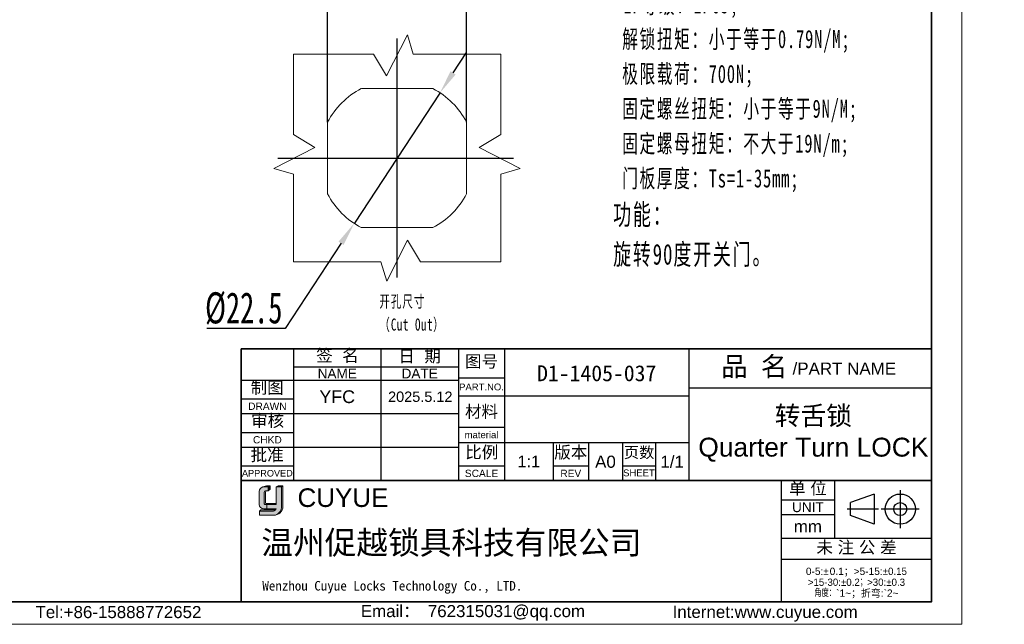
# Model space of a CAD drawing. Header units: millimetres. Extents: x 3087 to 3354, y 1301 to 1530.
# Tile 10 of 15: x 3212 to 3354, y 1301 to 1389. Entities that reach past the tile are written whole.
import ezdxf

# ---------------------------------------------------------------- set-up
doc = ezdxf.new("R2010")
doc.units = ezdxf.units.MM
doc.linetypes.add('CENTER', pattern=[10.159999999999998, 6.35, -1.27, 1.27, -1.27])
doc.linetypes.add('虚线', pattern=[2, 1, -1])
for name, color, linetype, lineweight in [('0007', 7, 'Continuous', 5), ('实线层', 7, 'Continuous', 25), ('尺寸线层', 3, 'Continuous', 18), ('粗实线层', 7, 'Continuous', 35), ('细实线层', 3, 'Continuous', 18), ('虚线层', 6, '虚线', 18)]:
    doc.layers.add(name, color=color, linetype=linetype, lineweight=lineweight)
doc.layers.add('中心线层', color=1, linetype='CENTER')
doc.styles.add('ARIAL', font='arial.ttf')
doc.styles.get("Standard").update_dxf_attribs({"font": 'arial.ttf'})
doc.styles.add('TEXTSTYLE_2', font='arial.ttf')
doc.styles.add('TEXTSTYLE_3', font='arial.ttf')
doc.styles.add('TEXTSTYLE_4', font='arial.ttf')
doc.styles.add('标准', font='txt', dxfattribs={"width": 0.667})
doc.dimstyles.new('对齐', dxfattribs={"dimtxt": 3, "dimasz": 2.5, "dimexe": 1.25, "dimexo": 0.625, "dimtad": 1, "dimdsep": 46, "dimtxsty": '标准', "dimcen": 2.5, "dimclrd": 3, "dimclre": 3, "dimclrt": 3, "dimadec": 0, "dimazin": 0, "dimtfac": 1, "dimtmove": 0, "dimatfit": 3, "dimfxl": 1, "dimarcsym": 0})
doc.dimstyles.new('标准', dxfattribs={"dimscale": 0.8, "dimtxt": 3.5, "dimasz": 4, "dimexe": 2, "dimexo": 0, "dimtad": 1, "dimdec": 1, "dimdsep": 46, "dimtxsty": '标准', "dimblk": '_CAXARROW', "dimcen": 0, "dimdle": 8, "dimazin": 2, "dimtfac": 0.707107, "dimtmove": 0, "dimatfit": 3, "dimfxl": 1, "dimtolj": 1, "dimarcsym": 1})

# ---------------------------------------------------------------- blocks, each defined once
blk = doc.blocks.new('*D15')
at = {"layer": 'Defpoints', "color": 0, "linetype": 'ByBlock', "transparency": 16777216}
for p in [(3276.228014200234, 1391.078089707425), (3256.128014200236, 1373.161909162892), (3276.228014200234, 1373.127604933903)]:
    blk.add_point(p, dxfattribs=at)
at = {"layer": '尺寸线层', "color": 3, "linetype": 'ByBlock', "lineweight": -2, "transparency": 16777216}
for p, q in [((3256.128014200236, 1373.786909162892), (3256.128014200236, 1392.328089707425)), ((3276.228014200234, 1373.752604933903), (3276.228014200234, 1392.328089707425)), ((3259.628014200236, 1391.078089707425), (3272.728014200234, 1391.078089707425))]:
    blk.add_line(p, q, dxfattribs=at)
at = {"layer": '尺寸线层', "color": 3, "linetype": 'ByBlock', "transparency": 16777216}
for points in [[(3259.628014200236, 1391.661423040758), (3259.628014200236, 1390.494756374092), (3256.128014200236, 1391.078089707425)], [(3272.728014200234, 1391.661423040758), (3272.728014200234, 1390.494756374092), (3276.228014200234, 1391.078089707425)]]:
    blk.add_solid(points, dxfattribs=at)
at = {"layer": '尺寸线层', "color": 3, "linetype": 'ByBlock', "transparency": 16777216, "insert": (3266.178014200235, 1393.976742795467), "char_height": 4.5, "width": 29.42765359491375, "attachment_point": 5, "style": '标准'}
blk.add_mtext('{\\fAMGDT|b0|i0|c134|p34;o}20.1', dxfattribs=at)
blk = doc.blocks.new('_CAXARROW')
blk.add_hatch(color=0).paths.add_polyline_path([(0, 0), (-1, 0.125), (-1, -0.125)], flags=0)
blk = doc.blocks.new('*D16')
at = {"layer": 'Defpoints', "color": 0, "linetype": 'ByBlock', "transparency": 16777216}
for p in [(3272.36085603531, 1377.9792552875), (3259.99517236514, 1359.181918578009)]:
    blk.add_point(p, dxfattribs=at)
at = {"layer": '尺寸线层', "color": 0, "linetype": 'Continuous', "lineweight": -2, "transparency": 16777216}
for p, q in [((3274.284406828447, 1380.903285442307), (3276.207957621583, 1383.827315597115)), ((3272.36085603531, 1377.9792552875), (3259.99517236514, 1359.181918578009)), ((3258.071621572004, 1356.257888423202), (3249.979024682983, 1343.95616110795)), ((3249.979024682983, 1343.95616110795), (3238.635819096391, 1343.95616110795))]:
    blk.add_line(p, q, dxfattribs=at)
at = {"layer": '尺寸线层', "color": 0, "linetype": 'ByBlock', "lineweight": -2, "transparency": 16777216, "xscale": 3.5, "yscale": 3.5, "zscale": 3.5}
for p, rotation in [((3272.36085603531, 1377.9792552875), 236.6613885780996), ((3259.99517236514, 1359.181918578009), 56.66138857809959)]:
    blk.add_blockref('_CAXARROW', p, dxfattribs=dict(at, rotation=rotation))
at = {"layer": '尺寸线层', "color": 0, "linetype": 'ByBlock', "transparency": 16777216, "insert": (3243.994921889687, 1346.83116110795), "char_height": 4.5, "width": 28.70032995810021, "attachment_point": 5, "style": '标准'}
blk.add_mtext('\\A1;%%C22.5', dxfattribs=at)

msp = doc.modelspace()

# ---------------------------------------------------------------- hatches: boundary and pattern name
at = {"layer": '实线层'}
h = msp.add_hatch(color=30, dxfattribs=at)
edge = h.paths.add_edge_path(flags=0)
edge.add_arc((3247.19072032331, 1320.249941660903), 0.2507087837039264, 103.89623382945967, 180.1196323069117, ccw=False)
edge.add_line((3247.130509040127, 1320.49331276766), (3247.5225059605, 1320.49331276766))
edge.add_line((3247.5225059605, 1320.49331276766), (3247.5225059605, 1321.029728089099))
edge.add_line((3247.5225059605, 1321.029728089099), (3246.734720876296, 1321.029728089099))
edge.add_arc((3246.981561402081, 1320.289881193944), 0.7799382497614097, 108.4506221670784, 173.4013944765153)
edge.add_line((3246.206789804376, 1320.379506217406), (3246.206789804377, 1318.485166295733))
edge.add_arc((3246.874160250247, 1318.547339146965), 0.6702602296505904, 185.3223660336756, 272.7233690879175)
edge.add_line((3246.906006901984, 1317.877835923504), (3247.325997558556, 1317.877835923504))
edge.add_line((3247.325997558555, 1317.877835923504), (3247.325997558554, 1318.485166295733))
edge.add_line((3247.325997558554, 1318.485166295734), (3247.136931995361, 1318.485166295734))
edge.add_arc((3247.121166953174, 1318.665785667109), 0.1813060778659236, 177.6597996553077, 274.98831874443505, ccw=False)
edge.add_line((3246.940012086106, 1318.673188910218), (3246.940012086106, 1320.249418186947))
h = msp.add_hatch(color=254, dxfattribs=at)
h.paths.add_polyline_path([(3247.307680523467, 1321.189277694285), (3246.734720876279, 1321.029728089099), (3247.522505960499, 1321.029728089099), (3247.79344386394, 1321.189277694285)], flags=0)
h.paths.add_polyline_path([(3248.676420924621, 1321.029728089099), (3249.443895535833, 1321.029728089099), (3249.669448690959, 1321.189277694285), (3248.959327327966, 1321.189277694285)], flags=0)
h = msp.add_hatch(color=251, dxfattribs=at)
edge = h.paths.add_edge_path(flags=0)
edge.add_line((3247.120812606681, 1318.782266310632), (3247.120812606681, 1320.24941818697))
edge.add_arc((3247.371520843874, 1320.249941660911), 0.2507087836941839, 103.89623382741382, 180.1196323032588, ccw=False)
edge.add_line((3247.311309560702, 1320.49331276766), (3247.130509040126, 1320.49331276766))
edge.add_arc((3247.190720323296, 1320.249941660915), 0.2507087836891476, 103.8962338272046, 180.1196323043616)
edge.add_line((3246.940012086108, 1320.24941818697), (3246.940012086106, 1318.673188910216))
edge.add_arc((3247.121166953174, 1318.665785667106), 0.1813060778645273, 177.6597996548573, 274.9883187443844)
edge.add_line((3247.13693199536, 1318.485166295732), (3248.676420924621, 1318.485166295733))
edge.add_line((3248.676420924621, 1318.485166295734), (3248.676420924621, 1318.637791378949))
edge.add_line((3248.676420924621, 1318.637791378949), (3247.236523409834, 1318.637791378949))
edge.add_arc((3247.26326273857, 1318.777781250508), 0.1425207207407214, 178.1966309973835, 259.1862447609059, ccw=False)
msp.add_hatch(color=251, dxfattribs=at).paths.add_polyline_path([(3247.5225059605, 1320.49331276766), (3247.79344386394, 1320.699178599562), (3247.79344386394, 1321.189277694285), (3247.5225059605, 1321.029728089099)], flags=0)
h = msp.add_hatch(color=251, dxfattribs=at)
edge = h.paths.add_edge_path(flags=0)
edge.add_line((3249.669448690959, 1321.189277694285), (3249.443895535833, 1321.029728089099))
edge.add_line((3249.443895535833, 1321.029728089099), (3249.443895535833, 1318.217074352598))
edge.add_arc((3248.170906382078, 1318.167423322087), 1.273957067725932, -71.74154242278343, 2.2336036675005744, ccw=False)
edge.add_arc((3248.358961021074, 1318.251439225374), 1.310938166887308, 279.2658368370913, 358.4978790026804)
edge.add_line((3249.669448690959, 1318.217074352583), (3249.669448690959, 1321.189277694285))
h = msp.add_hatch(color=251, dxfattribs=at)
edge = h.paths.add_edge_path(flags=0)
edge.add_line((3246.452936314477, 1317.733515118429), (3246.29156249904, 1317.555917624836))
edge.add_line((3246.29156249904, 1317.555917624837), (3248.29363142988, 1317.555917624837))
edge.add_arc((3248.220281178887, 1318.031682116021), 0.4813856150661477, 278.7644802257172, 323.8869948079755)
edge.add_line((3248.60917149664, 1317.747963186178), (3246.452936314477, 1317.733515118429))
at = {"layer": '尺寸线层'}
h = msp.add_hatch(color=179, dxfattribs=at)
edge = h.paths.add_edge_path(flags=0)
edge.add_line((3249.443895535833, 1321.029728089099), (3248.676420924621, 1321.029728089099))
edge.add_line((3248.676420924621, 1321.029728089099), (3248.676420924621, 1318.485166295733))
edge.add_line((3248.676420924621, 1318.485166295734), (3247.325997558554, 1318.485166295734))
edge.add_line((3247.325997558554, 1318.485166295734), (3247.325997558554, 1317.877835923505))
edge.add_line((3247.325997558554, 1317.877835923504), (3248.676420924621, 1317.877835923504))
edge.add_arc((3248.220281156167, 1318.03168215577), 0.4813856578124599, 278.7644821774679, 341.36184450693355, ccw=False)
edge.add_line((3248.293631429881, 1317.555917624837), (3246.29156249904, 1317.555917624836))
edge.add_line((3246.29156249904, 1317.555917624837), (3246.29156249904, 1316.940689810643))
edge.add_line((3246.29156249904, 1316.940689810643), (3248.336715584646, 1316.940689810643))
edge.add_arc((3248.35896101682, 1318.251438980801), 1.310937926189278, 269.0276957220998, 279.2658387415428)
edge.add_arc((3248.170906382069, 1318.167423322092), 1.273957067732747, 288.258457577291, 362.2336036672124)
edge.add_line((3249.443895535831, 1318.217074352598), (3249.443895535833, 1321.029728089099))

# ---------------------------------------------------------------- linework, layer by layer
at = {"color": 0, "linetype": 'Continuous'}
for p, q in [((3243.6228753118, 1340.98323612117), (3243.6228753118, 1322.194428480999)), ((3251.202205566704, 1340.981918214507), (3251.202205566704, 1321.963756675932)), ((3263.834194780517, 1340.981918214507), (3263.834194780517, 1321.963756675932)), ((3275.061976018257, 1340.998139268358), (3275.061976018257, 1321.909800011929)), ((3275.062629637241, 1340.981918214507), (3275.062629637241, 1321.963756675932)), ((3281.728859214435, 1340.998139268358), (3281.728859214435, 1321.909800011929)), ((3308.393932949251, 1340.982649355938), (3308.393932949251, 1321.894310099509)), ((3308.396391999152, 1340.998139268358), (3308.396391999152, 1321.909800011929)), ((3275.061976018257, 1336.787476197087), (3281.728859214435, 1336.787476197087)), ((3308.393932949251, 1335.368431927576), (3343.50720935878, 1335.368431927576)), ((3275.061976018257, 1334.19090063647), (3308.396391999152, 1334.19090063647)), ((3275.061976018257, 1329.699526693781), (3281.728859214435, 1329.699526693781)), ((3275.061976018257, 1327.453839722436), (3308.396391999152, 1327.453839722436)), ((3288.746630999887, 1327.453839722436), (3288.746630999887, 1321.909800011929)), ((3293.869604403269, 1327.453839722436), (3293.869604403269, 1321.909800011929)), ((3298.782044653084, 1327.453839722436), (3298.782044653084, 1321.909800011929)), ((3303.554129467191, 1327.453839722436), (3303.554129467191, 1321.909800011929)), ((3275.061976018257, 1324.085309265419), (3281.728859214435, 1324.085309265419)), ((3288.746630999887, 1324.085309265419), (3293.869604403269, 1324.085309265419)), ((3298.782044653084, 1324.085309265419), (3303.554129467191, 1324.085309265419)), ((3308.393932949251, 1321.909800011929), (3308.396391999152, 1321.909800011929)), ((3321.752185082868, 1321.963756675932), (3321.752185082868, 1304.489813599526)), ((3321.752253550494, 1321.958127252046), (3321.752253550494, 1304.414006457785)), ((3329.471802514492, 1321.958127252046), (3329.471802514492, 1313.606978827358)), ((3338.976302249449, 1320.576571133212), (3338.976302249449, 1315.080510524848)), ((3321.752253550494, 1319.151018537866), (3329.471802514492, 1319.151018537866)), ((3335.217577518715, 1320.014088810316), (3331.788360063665, 1318.772300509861)), ((3335.217577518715, 1320.014088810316), (3335.217577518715, 1315.642992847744)), ((3335.83865902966, 1317.82854082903), (3331.302942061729, 1317.82854082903)), ((3331.788360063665, 1316.884781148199), (3331.788360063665, 1318.772300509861)), ((3341.724332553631, 1317.82854082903), (3336.228271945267, 1317.82854082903)), ((3321.752253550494, 1317.045687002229), (3329.471802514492, 1317.045687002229)), ((3335.217577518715, 1315.642992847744), (3331.788360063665, 1316.884781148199)), ((3321.752253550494, 1313.606978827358), (3343.507346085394, 1313.606978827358)), ((3321.752253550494, 1310.589336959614), (3343.507346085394, 1310.589336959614))]:
    msp.add_line(p, q, dxfattribs=at)
at = {"linetype": 'Continuous'}
for p, q in [((3251.202205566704, 1338.38534265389), (3275.062629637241, 1338.385342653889)), ((3243.623012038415, 1336.490544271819), (3275.062629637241, 1336.490544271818)), ((3243.623012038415, 1333.753613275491), (3251.202205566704, 1333.753613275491)), ((3243.623012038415, 1331.648281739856), (3275.062629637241, 1331.648281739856)), ((3243.623012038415, 1328.91135074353), (3251.202205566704, 1328.91135074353)), ((3243.623012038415, 1326.806019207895), (3275.062629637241, 1326.806019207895)), ((3243.623012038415, 1324.069088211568), (3251.202205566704, 1324.069088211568))]:
    msp.add_line(p, q, dxfattribs=at)
at = {"color": 0, "linetype": 'Continuous'}
for radius in [2.18554798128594, 0.9437596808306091]:
    msp.add_circle((3338.976302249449, 1317.82854082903), radius, dxfattribs=at)
at = {"layer": '0007'}
for p, q in [((3246.734720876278, 1321.029728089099), (3247.307680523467, 1321.189277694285)), ((3246.734720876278, 1321.029728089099), (3247.5225059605, 1321.029728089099)), ((3247.13050904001, 1320.49331276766), (3247.5225059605, 1320.49331276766)), ((3247.307680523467, 1321.189277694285), (3247.79344386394, 1321.189277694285)), ((3247.5225059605, 1321.029728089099), (3247.79344386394, 1321.189277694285)), ((3247.5225059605, 1320.49331276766), (3247.5225059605, 1321.029728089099)), ((3247.5225059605, 1320.49331276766), (3247.79344386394, 1320.699178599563)), ((3247.79344386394, 1320.699178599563), (3247.79344386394, 1321.189277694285)), ((3248.676420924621, 1321.029728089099), (3248.959327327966, 1321.189277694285)), ((3248.676420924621, 1321.029728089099), (3249.443895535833, 1321.029728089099)), ((3248.676420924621, 1318.485166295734), (3248.676420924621, 1321.029728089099)), ((3248.959327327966, 1321.189277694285), (3249.669448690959, 1321.189277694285)), ((3249.443895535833, 1321.029728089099), (3249.669448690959, 1321.189277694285)), ((3249.443895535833, 1321.029728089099), (3249.443895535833, 1318.217074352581)), ((3249.669448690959, 1321.189277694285), (3249.669448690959, 1318.217074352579)), ((3246.206789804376, 1318.485166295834), (3246.206789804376, 1320.37950621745)), ((3246.940012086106, 1318.673188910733), (3246.940012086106, 1320.249418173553)), ((3247.120812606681, 1318.782266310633), (3247.120812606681, 1320.249418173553)), ((3246.29156249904, 1317.555917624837), (3246.452936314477, 1317.73351511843)), ((3246.452936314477, 1317.73351511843), (3248.609171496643, 1317.74796318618)), ((3246.906006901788, 1317.877835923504), (3248.676420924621, 1317.877835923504)), ((3247.136931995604, 1318.485166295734), (3248.676420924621, 1318.485166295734)), ((3247.236523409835, 1318.637791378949), (3248.676420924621, 1318.637791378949)), ((3247.325997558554, 1318.485166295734), (3247.325997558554, 1317.877835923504)), ((3246.29156249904, 1316.940689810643), (3246.29156249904, 1317.555917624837)), ((3246.29156249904, 1317.555917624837), (3248.293631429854, 1317.555917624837)), ((3246.29156249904, 1316.940689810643), (3248.336715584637, 1316.940689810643))]:
    msp.add_line(p, q, dxfattribs=at)
for centre, radius, start, end in [((3246.981561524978, 1320.289881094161), 0.7799383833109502, 108.4506284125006, 173.401388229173), ((3247.190720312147, 1320.249941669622), 0.2507087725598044, 103.8962318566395, 180.1196373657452), ((3247.371520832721, 1320.249941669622), 0.2507087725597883, 103.8962318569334, 180.1196373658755), ((3246.874160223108, 1318.547339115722), 0.6702601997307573, 185.3223635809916, 272.7233715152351), ((3247.121166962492, 1318.665785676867), 0.1813060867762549, 177.6598026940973, 274.9883156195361), ((3247.263262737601, 1318.777781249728), 0.1425207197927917, 178.1966306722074, 259.1862450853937), ((3248.220281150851, 1318.03168216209), 0.4813856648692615, 278.7644826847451, 341.3618439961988), ((3248.358960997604, 1318.251439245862), 1.310938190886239, 269.0276967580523, 358.497878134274), ((3248.17090656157, 1318.167423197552), 1.273956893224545, 288.2424993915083, 2.233609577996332)]:
    msp.add_arc(centre, radius, start, end, dxfattribs=at)
at = {"layer": '中心线层', "linetype": 'ByBlock'}
for p, q in [((3266.178014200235, 1351.311540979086), (3266.178014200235, 1385.849632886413)), ((3248.908968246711, 1368.580586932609), (3283.008176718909, 1368.580586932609))]:
    msp.add_line(p, q, dxfattribs=at)
at = {"layer": '粗实线层'}
for p, q in [((3243.623012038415, 1321.963756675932), (3321.752185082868, 1321.963756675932)), ((3321.752253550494, 1321.958127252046), (3343.507346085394, 1321.958127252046))]:
    msp.add_line(p, q, dxfattribs=at)
msp.add_lwpolyline([(3102.995880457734, 1481.007536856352), (3343.507346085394, 1481.007536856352), (3343.507346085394, 1304.431501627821), (3102.995880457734, 1304.431501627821)], close=True, dxfattribs=at)
msp.add_lwpolyline([(3343.50720935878, 1340.982649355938), (3304.553932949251, 1340.982649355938), (3243.623012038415, 1340.981918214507), (3243.623012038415, 1304.414006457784)], dxfattribs=at)
at = {"layer": '细实线层'}
msp.add_lwpolyline([(3087.358675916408, 1485.393644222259), (3347.8934534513, 1485.393644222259), (3347.8934534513, 1301.177134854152), (3087.358675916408, 1301.177134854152)], close=True, dxfattribs=at)
at = {"layer": '虚线层', "linetype": 'ByBlock'}
for p, q in [((3264.666116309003, 1380.461707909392), (3267.672376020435, 1386.395115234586)), ((3267.672376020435, 1386.395115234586), (3268.519467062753, 1383.580586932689)), ((3251.17801420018, 1383.58058693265), (3262.76742545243, 1383.58058693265)), ((3251.178014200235, 1371.991175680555), (3251.178014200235, 1383.580586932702)), ((3262.76742545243, 1383.58058693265), (3264.666116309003, 1380.461707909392)), ((3281.178014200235, 1383.58058693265), (3268.519467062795, 1383.58058693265)), ((3281.178014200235, 1371.991175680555), (3281.178014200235, 1383.58058693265)), ((3261.024132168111, 1378.630586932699), (3271.331896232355, 1378.630586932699)), ((3256.128014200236, 1363.426704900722), (3256.128014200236, 1373.768071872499)), ((3276.228014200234, 1363.42670490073), (3276.228014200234, 1373.768071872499)), ((3251.178014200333, 1371.991175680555), (3254.296893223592, 1370.092484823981)), ((3281.178014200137, 1371.991175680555), (3278.059135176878, 1370.092484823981)), ((3254.296893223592, 1370.092484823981), (3248.363485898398, 1367.086225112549)), ((3278.059135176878, 1370.092484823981), (3283.992542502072, 1367.086225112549)), ((3248.363485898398, 1367.086225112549), (3251.178014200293, 1366.239134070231)), ((3251.178014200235, 1353.580586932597), (3251.178014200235, 1366.239134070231)), ((3283.992542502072, 1367.086225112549), (3281.178014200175, 1366.239134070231)), ((3281.178014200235, 1353.580586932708), (3281.178014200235, 1366.239134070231)), ((3260.990529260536, 1358.530586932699), (3271.331896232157, 1358.530586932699)), ((3267.689912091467, 1356.699465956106), (3264.683652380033, 1350.766058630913)), ((3269.58860294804, 1353.580586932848), (3267.689912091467, 1356.699465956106)), ((3251.178014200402, 1353.58058693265), (3263.836561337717, 1353.58058693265)), ((3264.683652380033, 1350.766058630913), (3263.836561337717, 1353.580586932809)), ((3269.588602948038, 1353.58058693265), (3281.178014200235, 1353.58058693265))]:
    msp.add_line(p, q, dxfattribs=at)
for centre, radius, start, end in [((3266.178014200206, 1368.580586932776), 11.29999999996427, 117.2660444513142, 152.7339555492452), ((3266.178014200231, 1368.580586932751), 11.30000000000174, 27.26604445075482, 62.73395554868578), ((3266.178014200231, 1368.580586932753), 11.29999999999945, 207.2660444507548, 242.7339555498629), ((3266.178014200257, 1368.58058693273), 11.29999999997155, 297.2660444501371, 332.7339555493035)]:
    msp.add_arc(centre, radius, start, end, dxfattribs=at)

# ---------------------------------------------------------------- texts
at = {"color": 0, "linetype": 'Continuous', "attachment_point": 2, "line_spacing_factor": 0.8999999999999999}
for s, insert, char_height, width, style in [('签  名', (3257.547251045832, 1340.916504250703), 1.754442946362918, 7.716807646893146, 'TEXTSTYLE_2'), ('日  期', (3269.433692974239, 1340.825620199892), 1.754442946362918, 7.716807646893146, 'TEXTSTYLE_2'), ('图号', (3278.395417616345, 1340.057905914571), 1.754442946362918, 5.139969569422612, 'TEXTSTYLE_2'), ('{\\fSimSun|b0|i0|c0|p34;品 名}', (3317.848207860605, 1339.8536013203), 2.807108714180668, 10.28542177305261, 'TEXTSTYLE_2'), ('/PART NAME', (3330.884224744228, 1339.026277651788), 1.754442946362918, 14.94211446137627, 'TEXTSTYLE_3'), ('PART.NO.', (3278.395417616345, 1335.98043244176), 0.9824880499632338, 6.468350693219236, 'TEXTSTYLE_3'), ('材料', (3278.395417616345, 1332.822435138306), 1.754442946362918, 5.139969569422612, 'TEXTSTYLE_2'), ('material', (3278.395417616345, 1329.06792723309), 0.9824880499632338, 6.165203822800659, 'TEXTSTYLE_3'), ('比例', (3278.424591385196, 1326.938307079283), 1.754442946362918, 5.139969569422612, 'TEXTSTYLE_2'), ('版本', (3291.308117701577, 1326.927256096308), 1.754442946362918, 5.139969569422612, 'TEXTSTYLE_2'), ('页数', (3301.193271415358, 1326.828246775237), 1.614087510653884, 4.728772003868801, 'TEXTSTYLE_2'), ('A0', (3296.325824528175, 1325.559041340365), 1.754442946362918, 2.576838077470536, 'TEXTSTYLE_2'), ('1/1', (3305.975260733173, 1325.559041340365), 1.754442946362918, 3.865257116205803, 'TEXTSTYLE_2'), ('SCALE', (3278.395417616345, 1323.523887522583), 1.05266576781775, 4.813304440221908, 'TEXTSTYLE_3'), ('REV', (3291.308117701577, 1323.523887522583), 1.05266576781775, 2.283474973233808, 'TEXTSTYLE_4'), ('SHEET', (3301.168087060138, 1323.55897638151), 0.9824880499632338, 4.059511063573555, 'TEXTSTYLE_4'), ('单 位', (3325.612028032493, 1321.698200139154), 1.754442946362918, 6.428388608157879, 'TEXTSTYLE_2'), ('UNIT', (3325.612028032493, 1318.800129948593), 1.403554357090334, 4.565464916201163, 'TEXTSTYLE_3'), ('mm', (3325.612028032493, 1316.203554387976), 1.754442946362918, 4.069785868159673, 'TEXTSTYLE_3'), ('未 注 公 差', (3332.642042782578, 1313.183307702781), 1.754442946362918, 14.14519625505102, 'TEXTSTYLE_2'), ('{\\C256;Email\\fSimSun|b0|i0|c0|p34;： \\farial|b0|i0|c0|p34;762315031@qq.com}', (3277.152739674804, 1303.962406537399), 1.750941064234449, 35.56216927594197, 'TEXTSTYLE_3'), ('{\\C256;Internet:www.cuyue.com}', (3319.429307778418, 1303.84785460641), 1.750941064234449, 51.90110448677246, 'TEXTSTYLE_3')]:
    msp.add_mtext(s, dxfattribs=dict(at, insert=insert, char_height=char_height, width=width, style=style))
at = {"linetype": 'Continuous', "attachment_point": 2, "line_spacing_factor": 0.8999999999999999}
for s, insert, char_height, width, style in [('NAME', (3257.518200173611, 1338.139720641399), 1.403554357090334, 5.650741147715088, 'TEXTSTYLE_3'), ('DATE', (3269.448412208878, 1338.139720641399), 1.403554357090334, 5.217674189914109, 'TEXTSTYLE_3'), ('{\\fSimSun|b0|i0|c134|p34;制图}', (3247.390298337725, 1336.289046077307), 1.754442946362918, 5.139969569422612, 'TEXTSTYLE_2'), ('DRAWN', (3247.41260880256, 1333.227280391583), 1.05266576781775, 5.545083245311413, 'TEXTSTYLE_3'), ('审核', (3247.452408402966, 1331.495109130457), 1.754442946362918, 5.139969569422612, 'TEXTSTYLE_2'), ('CHKD', (3247.41260880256, 1328.385017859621), 1.05266576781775, 4.159790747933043, 'TEXTSTYLE_3'), ('批准', (3247.380920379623, 1326.536425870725), 1.754442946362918, 5.139969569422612, 'TEXTSTYLE_2'), ('APPROVED', (3247.41260880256, 1323.490122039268), 0.9473991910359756, 7.339702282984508, 'TEXTSTYLE_3'), ('Tel:+86-15888772652', (3225.865604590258, 1303.821364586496), 1.750941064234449, 24.85569542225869, 'TEXTSTYLE_3')]:
    msp.add_mtext(s, dxfattribs=dict(at, insert=insert, char_height=char_height, width=width, style=style))
at = {"color": 0, "lineweight": 13, "insert": (3295.061396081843, 1337.458742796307), "char_height": 2.304, "width": 44.44178955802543, "attachment_point": 5}
msp.add_mtext('{\\fFangSong|b0|i0|c134|p34;\\C3;D1-1405-037}', dxfattribs=at)
at = {"color": 0, "insert": (3326.402473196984, 1328.688586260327), "char_height": 2.73146806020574, "width": 62.48649061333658, "attachment_point": 5, "style": 'ARIAL'}
msp.add_mtext('{\\fFangSong|b0|i0|c134|p34;转舌锁\\P}Quarter Turn LOCK', dxfattribs=at)
at = {"color": 0, "insert": (3285.237745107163, 1324.731290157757), "char_height": 1.680903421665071, "width": 11.69628630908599, "attachment_point": 5}
msp.add_mtext('1:1', dxfattribs=at)
at = {"color": 7, "linetype": 'Continuous', "attachment_point": 1, "line_spacing_factor": 0.8999999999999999}
for s, insert, char_height, width, style in [('CUYUE', (3251.777636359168, 1320.83084069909), 2.688, 29.95307687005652, 'TEXTSTYLE_2'), ('{\\fsimsun|b0|i0|c134|p34;\\C0;Wenzhou Cuyue Locks Technology Co., LTD.}', (3246.680791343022, 1307.435417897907), 1.3824, 57.70020964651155, 'TEXTSTYLE_3')]:
    msp.add_mtext(s, dxfattribs=dict(at, insert=insert, char_height=char_height, width=width, style=style))
at = {"color": 0, "linetype": 'Continuous', "lineweight": 13, "insert": (3332.629799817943, 1309.36122689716), "char_height": 1.050564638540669, "width": 21.35581969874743, "attachment_point": 2, "line_spacing_factor": 0.8999999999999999, "style": 'TEXTSTYLE_2'}
msp.add_mtext('0-5:{\\Fgdt,gbcbig.shx;`\\fsimsun|b0|i0|c0|p34;\\W0.16667; \\farial|b0|i0|c0|p34;\\W1;0.1\\fsimsun|b0|i0|c0|p34;；}>5-15:{\\Fgdt,gbcbig.shx;`0.15\\P>15-30:`0.2；>30:`0.3\\P角度：}`1~{\\fsimsun|b0|i0|c0|p34;；折弯}:`2~', dxfattribs=at)
at = {"layer": 'Defpoints', "attachment_point": 5}
for s, insert, char_height in [('YFC', (3257.518200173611, 1334.069413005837), 1.8432), ('2025.5.12', (3269.533989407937, 1334.069413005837), 1.5)]:
    msp.add_mtext_dynamic_manual_height_columns(s, width=10.52665767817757, gutter_width=1, heights=[0], dxfattribs=dict(at, insert=insert, char_height=char_height))
at = {"layer": '尺寸线层', "insert": (3297.43326594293, 1423.786392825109), "char_height": 2.625, "width": 85.30840781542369, "attachment_point": 1, "line_spacing_factor": 1.150569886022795, "style": '标准'}
msp.add_mtext('{\\H1.14286x;\\T1.1;技术要求：\\P \\H0.875x;锁壳、锁芯、锁舌、螺母：SUS304^I\\P O圈NBR,\\P 防水平垫EPDM;\\P\\P\\H1.14286x;性能参数：\\P \\H0.875x;IP等级：IP65;\\P 解锁扭矩：小于等于0.79N/M;\\P 极限载荷：700N;\\P 固定螺丝扭矩：小于等于9N/M;\\P 固定螺母扭矩：不大于19N/m;\\P 门板厚度：Ts=1-35mm;\\P\\H1.14286x;功能：\\P旋转90度开关门。}', dxfattribs=at)
at = {"layer": '尺寸线层', "linetype": 'ByBlock', "insert": (3263.610167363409, 1348.739932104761), "char_height": 1.75, "width": 21.68990011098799, "attachment_point": 1, "line_spacing_factor": 1.150569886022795, "style": '标准'}
msp.add_mtext('{\\T1.1;开孔尺寸\\P（Cut Out）}', dxfattribs=at)
at = {"layer": '尺寸线层', "color": 6, "insert": (3246.536510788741, 1314.666049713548), "char_height": 3.36, "width": 71.48750424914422, "attachment_point": 1}
msp.add_mtext('{\\C0;温州促越锁具科技有限公司}', dxfattribs=at)

# ---------------------------------------------------------------- dimensions: what is measured, and where the dimension line sits
at = {"layer": '尺寸线层', "linetype": 'ByBlock'}
dim = msp.add_linear_dim(base=(3276.228014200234, 1391.078089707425), p1=(3256.128014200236, 1373.161909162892), p2=(3276.228014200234, 1373.127604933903), text='{\\fAMGDT|b0|i0|c134|p34;o}<>', dimstyle='对齐', override={"dimtxt": 4.5, "dimasz": 3.5}, dxfattribs=at)
dim.commit()
dim.dimension.update_dxf_attribs({"geometry": '*D15', "text_midpoint": (3266.178014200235, 1393.976742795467)})
dim = msp.add_diameter_dim_2p(p1=(3272.36085603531, 1377.9792552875), p2=(3259.99517236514, 1359.181918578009), dimstyle='标准', override={"dimscale": 1, "dimtxt": 4.5, "dimasz": 3.5, "dimtoh": 1, "dimpost": '%%C<>', "dimsah": 1, "dimatfit": 1}, dxfattribs=at)
dim.commit()
dim.dimension.update_dxf_attribs({"geometry": '*D16', "text_midpoint": (3243.994921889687, 1343.95616110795), "dimtype": 163})

doc.saveas('drawing.dxf')
